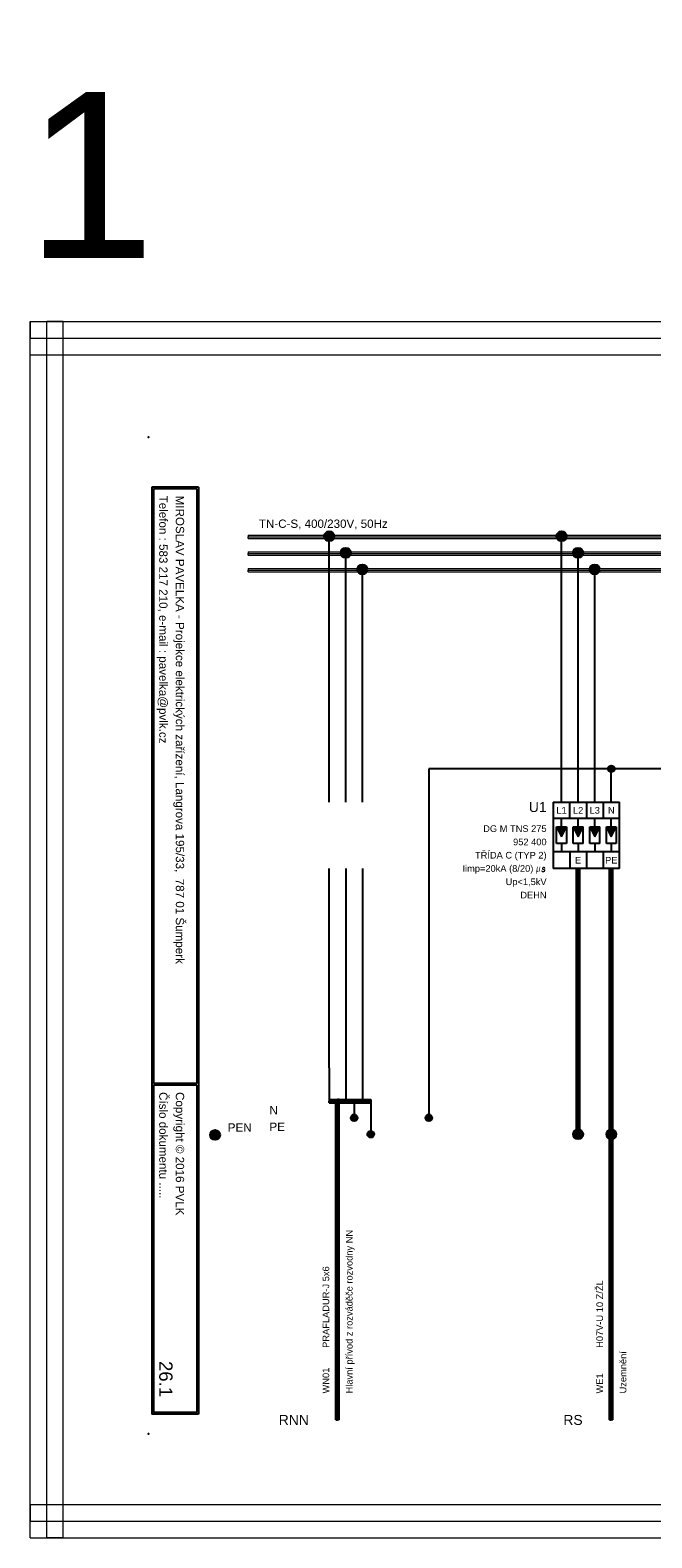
# Model space of a CAD drawing. Extents: x -1152 to 439, y -4939 to -4246.
# Tile 2 of 5: x -571 to -384, y -4939 to -4486. Entities that reach past the tile are written whole.
import ezdxf
from ezdxf.enums import TextEntityAlignment as Align

# ---------------------------------------------------------------- set-up
doc = ezdxf.new("R2010")
doc.units = 0
doc.header["$MEASUREMENT"] = 0
for name, color, linetype in [('1-KRESBA', 7, 'Continuous'), ('__10-Popisy', 220, 'Continuous'), ('__Bílá', 7, 'Continuous'), ('__Oranžová', 30, 'Continuous'), ('__Rudá 010', 10, 'Continuous'), ('__Svmodrá', 4, 'Continuous'), ('__Vínová 220', 220, 'Continuous'), ('__Zelená', 3, 'Continuous')]:
    doc.layers.add(name, color=color, linetype=linetype)
doc.styles.add('Arial', font='arial.ttf')
doc.styles.add('GENERATED_STYLE_1', font='arial.ttf')
doc.styles.add('GREEKC', font='greekc', dxfattribs={"width": 0.8, "height": 1.3})
doc.styles.add('ROMANC', font='romanc', dxfattribs={"height": 2})

# ---------------------------------------------------------------- blocks, each defined once
blk = doc.blocks.new('L0001A02')
at = {"linetype": 'Continuous'}
h = blk.add_hatch(color=256, dxfattribs=at)
edge = h.paths.add_edge_path()
edge.add_arc((0, 0), 1.5, 0, 360)
blk.add_circle((0, 0), 1.5)
blk = doc.blocks.new('V0085A01')
h = blk.add_hatch(color=256)
edge = h.paths.add_edge_path()
edge.add_arc((0, 0), 1, 0, 360)
blk.add_circle((0, 0), 1)
blk = doc.blocks.new('DG M TNS 275')
for points in [[(1.5, -2.5), (-1.5, -2.5), (0, -5.5)], [(6.5, -2.5), (3.5, -2.5), (5, -5.5)], [(11.5, -2.5), (8.5, -2.5), (10, -5.5)], [(16.5, -2.5), (13.5, -2.5), (15, -5.5)]]:
    blk.add_hatch(color=256).paths.add_polyline_path(points)
for p, q in [((-2.5, 5), (17.5, 5)), ((-2.5, 5), (-2.5, -15)), ((2.5, 0), (2.5, 5)), ((7.5, 5), (7.5, 0)), ((7.5, 5), (7.5, 0)), ((12.5, 5), (12.5, 0)), ((17.5, -15), (17.5, 5)), ((17.5, 0), (-2.5, 0)), ((0, -2.5), (0, 0)), ((5, -2.5), (5, 0)), ((10, -2.5), (10, 0)), ((15, -2.5), (15, 0)), ((-1.5, -2.5), (1.5, -2.5)), ((-1.5, -2.5), (1.5, -2.5)), ((-1.5, -7.5), (-1.5, -2.5)), ((-1.5, -2.5), (0, -5.5)), ((0, -5.5), (1.5, -2.5)), ((1.5, -2.5), (1.5, -7.5)), ((3.5, -2.5), (6.5, -2.5)), ((3.5, -2.5), (6.5, -2.5)), ((3.5, -7.5), (3.5, -2.5)), ((3.5, -2.5), (5, -5.5)), ((5, -5.5), (6.5, -2.5)), ((6.5, -7.5), (6.5, -2.5)), ((8.5, -2.5), (11.5, -2.5)), ((8.5, -2.5), (11.5, -2.5)), ((8.5, -7.5), (8.5, -2.5)), ((8.5, -2.5), (10, -5.5)), ((10, -5.5), (11.5, -2.5)), ((11.5, -7.5), (11.5, -2.5)), ((13.5, -2.5), (16.5, -2.5)), ((13.5, -2.5), (16.5, -2.5)), ((13.5, -7.5), (13.5, -2.5)), ((13.5, -2.5), (15, -5.5)), ((15, -5.5), (16.5, -2.5)), ((16.5, -2.5), (16.5, -7.5)), ((1.5, -7.5), (-1.5, -7.5)), ((0, -7.5), (0, -10)), ((6.5, -7.5), (3.5, -7.5)), ((5, -7.5), (5, -10)), ((11.5, -7.5), (8.5, -7.5)), ((10, -7.5), (10, -10)), ((16.5, -7.5), (13.5, -7.5)), ((15, -7.5), (15, -10)), ((17.5, -10), (-2.5, -10)), ((2.5, -10), (2.5, -15)), ((7.5, -10), (7.5, -15)), ((12.5, -10), (12.5, -15)), ((17.5, -15), (-2.5, -15))]:
    blk.add_line(p, q)
at = {"style": 'Arial'}
for s, p in [('L1', (0, 1.5)), ('L2', (5, 1.5)), ('L3', (10, 1.5)), ('N', (15, 1.5)), ('E', (5, -13.5)), ('PE', (15, -13.5))]:
    blk.add_text(s, height=2, dxfattribs=at).set_placement(p, align=Align.CENTER)
at = {"oblique": 10, "width": 0.8}
for s, style, p in [('m', 'GREEKC', (-6.5, -16)), ('s', 'ROMANC', (-5, -16))]:
    blk.add_text(s, height=2, dxfattribs=dict(at, style=style)).set_placement(p, align=Align.RIGHT)
at = {"style": 'Arial'}
for tag, height, p in [('POPIS', 3, (-4.5, 2)), ('TYP', 2, (-4.5, -4)), ('KATALOG', 2, (-4.5, -8)), ('TŘÍDA', 2, (-4.5, -12)), ('IIMP', 2, (-8.5, -16)), ('UP', 2, (-4.5, -20)), ('DOPLŇ1', 2, (-4.5, -24))]:
    blk.add_attdef(tag, text='', height=height, dxfattribs=at).set_placement(p, align=Align.RIGHT)
blk = doc.blocks.new('L0001A01')
h = blk.add_hatch(color=256)
edge = h.paths.add_edge_path()
edge.add_arc((0, 0), 1, 0, 360)
blk.add_circle((0, 0), 1)

msp = doc.modelspace()

# ---------------------------------------------------------------- hatches: boundary and pattern name
at = {"linetype": 'Continuous'}
h = msp.add_hatch(color=256, dxfattribs=at)
edge = h.paths.add_edge_path()
edge.add_arc((-483.58, -4487.1), 1.5, 360, 360)
h = msp.add_hatch(color=256, dxfattribs=at)
edge = h.paths.add_edge_path()
edge.add_arc((-424, -4487.1), 1.5, 360, 360)
h = msp.add_hatch(color=256, dxfattribs=at)
edge = h.paths.add_edge_path()
edge.add_arc((-450.12, -4492.1), 1.5, 360, 360)
h = msp.add_hatch(color=256, dxfattribs=at)
edge = h.paths.add_edge_path()
edge.add_arc((-399, -4492.1), 1.5, 360, 360)
h = msp.add_hatch(color=256, dxfattribs=at)
edge = h.paths.add_edge_path()
edge.add_arc((-478.58, -4502.1), 1.5, 360, 360)
h = msp.add_hatch(color=256)
edge = h.paths.add_edge_path()
edge.add_arc((-513.58, -4662.1), 1, 360, 360)
h = msp.add_hatch(color=256)
edge = h.paths.add_edge_path()
edge.add_arc((-416.5, -4662.1), 1, 360, 360)
h = msp.add_hatch(color=256)
edge = h.paths.add_edge_path()
edge.add_arc((-391.5, -4662.1), 1, 360, 360)
h = msp.add_hatch(color=256)
edge = h.paths.add_edge_path()
edge.add_arc((-476.08, -4667.1), 1, 360, 360)
h = msp.add_hatch(color=256)
edge = h.paths.add_edge_path()
edge.add_arc((-442.62, -4667.1), 1, 360, 360)
h = msp.add_hatch(color=256)
edge = h.paths.add_edge_path()
edge.add_arc((-411.5, -4667.1), 1, 360, 360)
h = msp.add_hatch(color=256)
edge = h.paths.add_edge_path()
edge.add_arc((-386.5, -4667.1), 1, 360, 360)

# ---------------------------------------------------------------- linework, layer by layer
at = {"layer": '1-KRESBA'}
for p, q in [((-480.94, -4717.92), (-480.94, -4637.92)), ((-410.94, -4717.92), (-410.94, -4637.92)), ((-475.94, -4717.92), (-475.94, -4642.92)), ((-405.94, -4717.92), (-405.94, -4642.92)), ((-470.94, -4717.92), (-470.94, -4647.92)), ((-400.94, -4717.92), (-400.94, -4647.92)), ((-335.94, -4707.92), (-450.94, -4707.92)), ((-450.94, -4707.92), (-450.94, -4812.92)), ((-395.94, -4717.92), (-395.94, -4707.92)), ((-480.94, -4797.92), (-480.94, -4737.92)), ((-475.94, -4737.92), (-475.94, -4797.92)), ((-470.94, -4737.92), (-470.94, -4797.92)), ((-406.44, -4817.92), (-406.44, -4737.92)), ((-406.44, -4737.92), (-405.94, -4737.92)), ((-405.94, -4817.92), (-405.94, -4737.92)), ((-405.44, -4737.92), (-405.94, -4737.92)), ((-405.44, -4817.92), (-405.44, -4737.92)), ((-396.44, -4903.89), (-396.44, -4737.92)), ((-396.44, -4737.92), (-395.94, -4737.92)), ((-395.94, -4903.89), (-395.94, -4737.92)), ((-395.44, -4737.92), (-395.94, -4737.92)), ((-395.44, -4903.89), (-395.44, -4737.92)), ((-480.94, -4797.92), (-480.94, -4807.92)), ((-475.94, -4797.92), (-475.94, -4807.92)), ((-470.94, -4797.92), (-470.94, -4807.92)), ((-480.94, -4807.42), (-480.94, -4807.92)), ((-480.94, -4807.42), (-468.44, -4807.42)), ((-480.94, -4808.42), (-480.94, -4807.92)), ((-480.94, -4807.92), (-468.44, -4807.92)), ((-480.94, -4808.42), (-468.44, -4808.42)), ((-478.94, -4903.89), (-478.94, -4807.42)), ((-478.94, -4807.42), (-478.44, -4807.42)), ((-478.44, -4903.89), (-478.44, -4807.42)), ((-477.94, -4807.42), (-478.44, -4807.42)), ((-477.94, -4903.89), (-477.94, -4807.42)), ((-473.44, -4807.92), (-473.44, -4812.92)), ((-468.44, -4807.42), (-468.44, -4807.92)), ((-468.44, -4808.42), (-468.44, -4807.92)), ((-468.44, -4807.92), (-468.44, -4817.92)), ((-406.44, -4817.92), (-405.94, -4817.92)), ((-405.44, -4817.92), (-405.94, -4817.92)), ((-478.94, -4903.89), (-478.44, -4903.89)), ((-477.94, -4903.89), (-478.44, -4903.89)), ((-396.44, -4903.89), (-395.94, -4903.89)), ((-395.44, -4903.89), (-395.94, -4903.89))]:
    msp.add_line(p, q, dxfattribs=at)
at = {"layer": '__Bílá'}
for p, q in [((-520.33, -4623.12), (-534.33, -4623.12)), ((-534.33, -4623.12), (-534.33, -4902.12)), ((-520.83, -4623.62), (-533.83, -4623.62)), ((-533.83, -4623.62), (-533.83, -4802.62)), ((-520.83, -4623.62), (-520.83, -4802.62)), ((-520.33, -4623.12), (-520.33, -4902.12)), ((-520.83, -4802.62), (-533.83, -4802.62)), ((-520.83, -4803.12), (-533.83, -4803.12)), ((-533.83, -4803.12), (-533.83, -4901.62)), ((-520.83, -4803.12), (-520.83, -4901.62)), ((-520.33, -4902.12), (-534.33, -4902.12)), ((-520.83, -4901.62), (-533.83, -4901.62))]:
    msp.add_line(p, q, dxfattribs=at)
for p in [(-535.33, -4608.12), (-535.33, -4908.12)]:
    msp.add_point(p, dxfattribs=at)
at = {"layer": '__Oranžová', "lineweight": 0}
for p, q in [((-505.33, -4637.62), (-505.33, -4638.12)), ((-505.33, -4637.62), (-150.33, -4637.62)), ((-505.33, -4638.62), (-505.33, -4638.12)), ((-505.33, -4638.12), (-150.33, -4638.12)), ((-505.33, -4638.62), (-150.33, -4638.62)), ((-505.33, -4642.62), (-505.33, -4643.12)), ((-505.33, -4642.62), (-150.33, -4642.62)), ((-505.33, -4643.62), (-505.33, -4643.12)), ((-505.33, -4643.12), (-150.33, -4643.12)), ((-505.33, -4643.62), (-150.33, -4643.62)), ((-505.33, -4647.62), (-505.33, -4648.12)), ((-505.33, -4647.62), (-150.33, -4647.62)), ((-505.33, -4648.62), (-505.33, -4648.12)), ((-505.33, -4648.12), (-150.33, -4648.12)), ((-505.33, -4648.62), (-150.33, -4648.62))]:
    msp.add_line(p, q, dxfattribs=at)
at = {"layer": '__Vínová 220', "lineweight": 0}
for p, q in [((-571.04, -4573.3), (-571.04, -4578.3)), ((-571.04, -4573.3), (-74.64, -4573.3)), ((-571.04, -4939.38), (-571.04, -4573.3)), ((-571.04, -4573.3), (-566.04, -4573.3)), ((-566.04, -4939.38), (-566.04, -4573.3)), ((-561.04, -4573.3), (-566.04, -4573.3)), ((-561.04, -4939.38), (-561.04, -4573.3)), ((-571.04, -4583.3), (-571.04, -4578.3)), ((-571.04, -4578.3), (-74.64, -4578.3)), ((-571.04, -4583.3), (-74.64, -4583.3)), ((-571.04, -4929.38), (-571.04, -4934.38)), ((-571.04, -4929.38), (-74.64, -4929.38)), ((-571.04, -4939.38), (-571.04, -4934.38)), ((-571.04, -4934.38), (-74.64, -4934.38)), ((-571.04, -4939.38), (-74.64, -4939.38)), ((-571.04, -4939.38), (-566.04, -4939.38)), ((-561.04, -4939.38), (-566.04, -4939.38))]:
    msp.add_line(p, q, dxfattribs=at)

# ---------------------------------------------------------------- block references
at = {"color": 250, "linetype": 'Continuous'}
for p in [(-473.44, -4812.92), (-450.94, -4812.92), (-468.44, -4817.92)]:
    msp.add_blockref('V0085A01', p, dxfattribs=at)
at = {"layer": '1-KRESBA'}
for p in [(-480.94, -4637.92), (-410.94, -4637.92), (-475.94, -4642.92), (-405.94, -4642.92), (-470.94, -4647.92), (-400.94, -4647.92), (-515.33, -4818.12), (-405.94, -4817.92), (-395.94, -4817.92)]:
    msp.add_blockref('L0001A02', p, dxfattribs=at)
at = {"layer": '1-KRESBA', "color": 250, "linetype": 'Continuous'}
msp.add_blockref('L0001A01', (-395.94, -4707.92), dxfattribs=at)
at = {"layer": '1-KRESBA'}
msp.add_blockref('DG M TNS 275', (-410.94, -4722.92), dxfattribs=at).add_auto_attribs({'POPIS': 'U1', 'TYP': 'DG M TNS 275', 'KATALOG': '952 400', 'TŘÍDA': 'TŘÍDA C (TYP 2)', 'IIMP': 'Iimp=20kA (8/20)', 'UP': 'Up<1,5kV', 'DOPLŇ1': 'DEHN'})

# ---------------------------------------------------------------- texts
at = {"layer": '__10-Popisy', "style": 'Arial'}
msp.add_text('1', height=50, dxfattribs=at).set_placement((-572.23, -4554.18))
at = {"layer": '__Bílá', "style": 'Arial'}
for s, p in [('Telefon : 583 217 210, e-mail : pavelka@pvlk.cz', (-532.15, -4625.71)), ('MIROSLAV PAVELKA - Projekce elektrických zařízení, Langrova 195/33,  787 01 Šumperk', (-527.15, -4625.71)), ('Copyright © 2016 PVLK', (-527.15, -4805.21)), ('Číslo dokumentu .....', (-532.15, -4805.21))]:
    msp.add_text(s, height=2.5, rotation=270, dxfattribs=at).set_placement(p)
at = {"layer": '__Oranžová', "lineweight": 0, "style": 'Arial'}
msp.add_text('TN-C-S, 400/230V, 50Hz', height=2.5, dxfattribs=at).set_placement((-502.12, -4635.4))
at = {"layer": '__Rudá 010', "style": 'Arial'}
for s, p in [('PRAFLADUR-J 5x6', (-480.94, -4882.19)), ('H07V-U 10 Z/ŽL', (-398.44, -4882.19)), ('WN01', (-480.94, -4895.92)), ('WE1', (-398.44, -4895.92))]:
    msp.add_text(s, height=2, rotation=90, dxfattribs=at).set_placement(p)
at = {"layer": '__Rudá 010', "style": 'GENERATED_STYLE_1'}
for s, p in [('RNN', (-487.07, -4905.39)), ('RS', (-404.57, -4905.39))]:
    msp.add_text(s, height=3, dxfattribs=at).set_placement(p, align=Align.RIGHT)
at = {"layer": '__Rudá 010', "char_height": 2, "width": 62.8406, "attachment_point": 1, "rotation": 90, "style": 'Arial'}
for s, insert in [('Hlavní přívod z rozváděče rozvodny NN', (-475.91, -4895.92)), ('Uzemnění', (-393.41, -4895.92))]:
    msp.add_mtext(s, dxfattribs=dict(at, insert=insert))
at = {"layer": '__Svmodrá', "linetype": 'Continuous', "style": 'Arial'}
msp.add_text('N', height=2.5, dxfattribs=at).set_placement((-498.94, -4811.92))
at = {"layer": '__Vínová 220', "style": 'Arial'}
msp.add_attdef('26.1', text='F.1.201', height=4, rotation=270, dxfattribs=at).set_placement((-532.15, -4897.03), align=Align.RIGHT)
at = {"layer": '__Zelená', "linetype": 'Continuous', "style": 'Arial'}
for s, p in [('PE', (-498.94, -4816.92)), ('PEN', (-511.49, -4817.12))]:
    msp.add_text(s, height=2.5, dxfattribs=at).set_placement(p)

doc.saveas('drawing.dxf')
